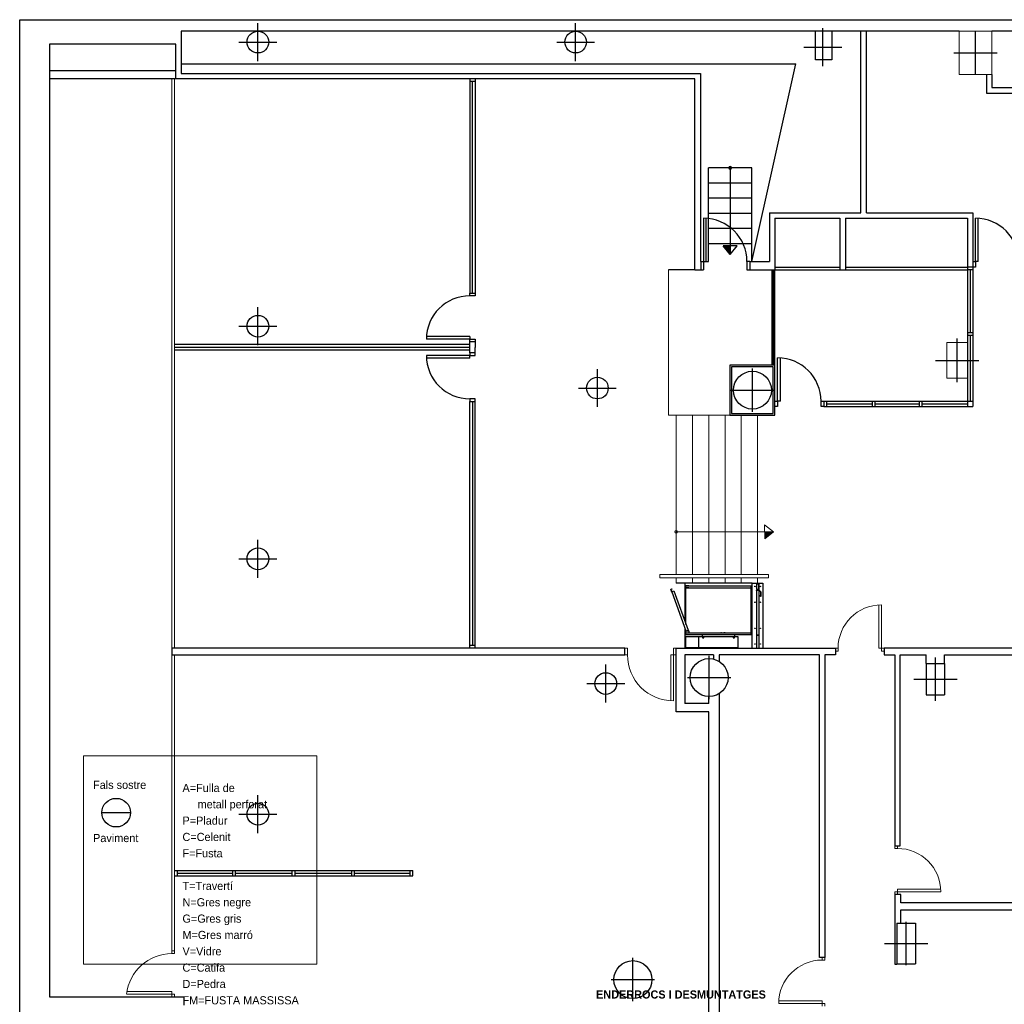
# Model space of a CAD drawing. Header units: metres. Extents: x -1 to 438, y -6 to 52.
# Tile 5 of 17: x 391 to 409, y 34 to 52. Entities that reach past the tile are written whole.
import ezdxf

# ---------------------------------------------------------------- set-up
doc = ezdxf.new("R2010")
doc.units = ezdxf.units.M
doc.linetypes.add('CONTINUA', pattern=[0])
for name, color, linetype, lineweight in [('LEGENDA ENDERROCS TEXT', 7, 'CONTINUA', 25), ('LEGENDA MATERIAL SOSTRE PAVIMENT ACTUAL', 7, 'CONTINUA', 25), ('PB MURS ACTUAL', 7, 'CONTINUA', 25)]:
    doc.layers.add(name, color=color, linetype=linetype, lineweight=lineweight)
doc.styles.add('Century Gothic', font='txt')

# ---------------------------------------------------------------- blocks, each defined once
blk = doc.blocks.new('OBJETO_COMPLEJO_9')
at = {"layer": 'PB MURS ACTUAL', "linetype": 'CONTINUA', "lineweight": 13, "transparency": 33554687}
for start, end in [(0, 180), (180, 0)]:
    blk.add_arc((403.256, 43.051), 0.025, start, end, dxfattribs=at)
blk = doc.blocks.new('OBJETO_COMPLEJO_10')
at = {"layer": 'PB MURS ACTUAL', "linetype": 'CONTINUA', "transparency": 33554687}
for start, end in [(90, 270), (270, 90)]:
    blk.add_arc((404.251, 49.759), 0.025, start, end, dxfattribs=at)

msp = doc.modelspace()

# ---------------------------------------------------------------- linework, layer by layer
at = {"layer": 'LEGENDA MATERIAL SOSTRE PAVIMENT ACTUAL', "color": 7, "linetype": 'CONTINUA', "lineweight": 25, "transparency": 33554687}
msp.add_line((392.662, 37.87), (393.19, 37.87), dxfattribs=at)
at = {"layer": 'LEGENDA MATERIAL SOSTRE PAVIMENT ACTUAL', "color": 52, "linetype": 'CONTINUA', "lineweight": 13, "transparency": 33554687}
msp.add_lwpolyline([(392.323, 38.915), (396.63, 38.915), (396.63, 35.079), (392.323, 35.079), (392.323, 38.915)], close=True, dxfattribs=at)
at = {"layer": 'LEGENDA MATERIAL SOSTRE PAVIMENT ACTUAL', "color": 7, "linetype": 'CONTINUA', "lineweight": 25, "transparency": 33554687}
msp.add_circle((392.926, 37.87), 0.264, dxfattribs=at)
at = {"layer": 'PB MURS ACTUAL', "transparency": 33554687}
for p, q in [((391.147, 12.84), (391.147, 52.493)), ((391.147, 52.493), (432.507, 52.493)), ((405.826, 52.281), (394.126, 52.281)), ((394.126, 52.281), (394.126, 51.501)), ((405.826, 51.751), (405.826, 52.281)), ((406.126, 52.281), (405.826, 52.281)), ((408.476, 52.281), (406.126, 52.281)), ((406.126, 52.281), (406.126, 51.751)), ((406.663, 48.931), (406.663, 52.281)), ((406.763, 48.931), (406.763, 52.281)), ((413.96, 52.281), (409.076, 52.281)), ((394.026, 52.041), (391.696, 52.041)), ((391.696, 52.041), (391.696, 34.471)), ((394.026, 51.401), (394.026, 52.041)), ((406.126, 51.751), (405.826, 51.751)), ((403.601, 51.401), (394.026, 51.401)), ((394.126, 51.501), (403.701, 51.501)), ((399.448, 51.401), (399.448, 47.451)), ((399.548, 51.401), (399.548, 47.451)), ((403.601, 47.881), (403.601, 51.401)), ((403.701, 51.501), (403.701, 48.031)), ((408.976, 51.481), (408.976, 51.141)), ((409.076, 51.481), (409.076, 51.241)), ((399.548, 51.351), (399.448, 51.351)), ((399.498, 47.451), (399.498, 51.351)), ((409.076, 51.241), (409.446, 51.241)), ((408.976, 51.141), (409.446, 51.141)), ((404.976, 48.931), (404.976, 48.031)), ((404.976, 48.931), (406.663, 48.931)), ((406.763, 48.931), (408.726, 48.931)), ((408.726, 48.931), (408.726, 48.031)), ((405.076, 48.831), (405.076, 47.881)), ((405.076, 48.831), (406.275, 48.831)), ((406.275, 48.831), (406.275, 47.881)), ((406.375, 48.831), (406.375, 47.881)), ((406.375, 48.831), (408.626, 48.831)), ((408.626, 48.831), (408.626, 48.031)), ((408.776, 48.031), (408.776, 48.831)), ((408.826, 48.031), (408.826, 48.829)), ((403.701, 48.031), (403.711, 48.031)), ((403.711, 48.031), (403.711, 47.881)), ((404.611, 48.031), (404.611, 47.881)), ((404.611, 48.031), (404.976, 48.031)), ((408.626, 48.031), (408.626, 45.357)), ((408.726, 48.031), (408.726, 45.357)), ((408.726, 48.031), (408.776, 48.031)), ((408.826, 48.031), (408.776, 48.031)), ((408.776, 48.031), (408.776, 47.931)), ((403.601, 47.881), (403.711, 47.881)), ((404.611, 47.881), (405.076, 47.881)), ((405.026, 46.121), (405.026, 47.881)), ((405.051, 46.121), (405.051, 47.881)), ((405.076, 47.931), (406.275, 47.931)), ((405.076, 47.881), (408.626, 47.881)), ((405.076, 46.121), (405.076, 47.881)), ((406.375, 47.931), (408.626, 47.931)), ((408.726, 47.931), (408.626, 47.931)), ((408.726, 47.881), (408.626, 47.881)), ((408.676, 47.881), (408.676, 46.719)), ((408.776, 47.931), (408.726, 47.931)), ((399.448, 47.401), (399.448, 47.451)), ((399.448, 47.451), (399.548, 47.451)), ((399.548, 47.401), (399.448, 47.401)), ((399.548, 47.451), (399.548, 47.401)), ((408.726, 46.719), (408.626, 46.719)), ((399.448, 46.501), (394.001, 46.501)), ((399.448, 46.601), (398.648, 46.601)), ((399.448, 46.651), (398.65, 46.651)), ((399.448, 46.651), (399.448, 46.601)), ((399.448, 46.551), (399.448, 46.601)), ((399.448, 46.601), (399.548, 46.601)), ((399.448, 46.501), (399.448, 46.551)), ((399.548, 46.551), (399.448, 46.551)), ((399.448, 46.351), (399.448, 46.501)), ((399.548, 46.601), (399.548, 46.551)), ((399.548, 46.551), (399.548, 46.451)), ((408.726, 46.669), (408.626, 46.669)), ((408.676, 46.669), (408.676, 45.457)), ((399.448, 46.447), (394.001, 46.447)), ((399.448, 46.401), (394.001, 46.401)), ((399.548, 46.351), (399.448, 46.351)), ((399.448, 46.351), (399.448, 46.301)), ((399.548, 46.351), (399.548, 46.451)), ((399.548, 46.301), (399.548, 46.351)), ((399.448, 46.301), (398.648, 46.301)), ((399.448, 46.251), (398.65, 46.251)), ((399.448, 46.251), (399.448, 46.301)), ((399.448, 46.301), (399.548, 46.301)), ((405.126, 45.457), (405.126, 46.257)), ((405.176, 45.457), (405.176, 46.255)), ((399.548, 45.501), (399.448, 45.501)), ((399.448, 45.501), (399.448, 45.451)), ((399.448, 40.901), (399.448, 45.451)), ((399.448, 45.451), (399.548, 45.451)), ((399.498, 45.451), (399.498, 40.951)), ((399.548, 45.451), (399.548, 45.501)), ((399.548, 40.901), (399.548, 45.451)), ((405.076, 45.457), (405.126, 45.457)), ((405.176, 45.457), (405.126, 45.457)), ((405.126, 45.457), (405.126, 45.357)), ((405.926, 45.357), (405.926, 45.457)), ((405.926, 45.457), (405.976, 45.457)), ((405.976, 45.457), (408.726, 45.457)), ((405.976, 45.457), (405.976, 45.357)), ((406.026, 45.457), (406.026, 45.357)), ((406.026, 45.407), (406.868, 45.407)), ((406.868, 45.457), (406.868, 45.357)), ((406.918, 45.457), (406.918, 45.357)), ((406.918, 45.407), (407.734, 45.407)), ((407.734, 45.457), (407.734, 45.357)), ((407.784, 45.457), (407.784, 45.357)), ((407.784, 45.407), (408.626, 45.407)), ((405.126, 45.357), (405.076, 45.357)), ((405.976, 45.357), (405.926, 45.357)), ((405.976, 45.357), (408.726, 45.357)), ((402.306, 40.901), (393.951, 40.901)), ((393.951, 40.901), (393.951, 40.781)), ((399.548, 40.951), (399.448, 40.951)), ((402.306, 40.781), (402.306, 40.901)), ((403.256, 39.731), (403.256, 40.901)), ((403.256, 40.901), (406.191, 40.901)), ((406.191, 40.901), (406.191, 40.781)), ((418.33, 40.901), (407.091, 40.901)), ((407.091, 40.901), (407.091, 40.781)), ((393.951, 40.781), (402.306, 40.781)), ((403.946, 40.781), (403.416, 40.781)), ((403.416, 40.781), (403.416, 39.881)), ((403.946, 40.781), (403.946, 40.701)), ((405.896, 40.781), (404.046, 40.781)), ((404.046, 40.781), (404.046, 40.659)), ((405.896, 35.201), (405.896, 40.781)), ((406.191, 40.781), (405.996, 40.781)), ((405.996, 40.781), (405.996, 35.201)), ((407.091, 40.781), (407.286, 40.781)), ((407.286, 40.781), (407.286, 37.26)), ((407.386, 37.26), (407.386, 40.781)), ((407.386, 40.781), (407.866, 40.781)), ((407.866, 40.621), (407.866, 40.781)), ((408.206, 40.781), (412.766, 40.781)), ((408.206, 40.621), (408.206, 40.781)), ((407.866, 40.621), (408.206, 40.621)), ((407.866, 40.621), (407.866, 40.041)), ((408.206, 40.621), (408.206, 40.041)), ((403.856, 39.881), (403.856, 40.011)), ((404.046, 40.063), (404.046, 28.221)), ((407.866, 40.041), (408.206, 40.041)), ((403.856, 39.881), (403.416, 39.881)), ((403.856, 39.731), (403.256, 39.731)), ((403.856, 28.221), (403.856, 39.731)), ((407.286, 37.26), (407.386, 37.26)), ((394.001, 36.803), (398.396, 36.803)), ((394.001, 36.703), (398.396, 36.703)), ((394.051, 36.803), (394.051, 36.703)), ((394.051, 36.753), (395.078, 36.753)), ((395.078, 36.703), (395.078, 36.803)), ((395.128, 36.703), (395.128, 36.803)), ((395.128, 36.753), (396.175, 36.753)), ((396.175, 36.703), (396.175, 36.803)), ((396.225, 36.703), (396.225, 36.803)), ((396.225, 36.753), (397.271, 36.753)), ((397.271, 36.703), (397.271, 36.803)), ((397.321, 36.703), (397.321, 36.803)), ((397.321, 36.753), (398.346, 36.753)), ((398.346, 36.703), (398.346, 36.803)), ((398.396, 36.703), (398.396, 36.803)), ((407.396, 36.36), (407.286, 36.36)), ((407.286, 36.36), (407.286, 35.079)), ((407.396, 36.21), (407.396, 36.36)), ((413.066, 36.21), (407.396, 36.21)), ((407.396, 35.831), (407.396, 36.08)), ((407.396, 36.08), (413.066, 36.08)), ((407.326, 35.831), (407.326, 35.081)), ((407.326, 35.831), (407.666, 35.831)), ((407.666, 35.831), (407.666, 35.081)), ((405.996, 35.201), (405.896, 35.201)), ((407.286, 35.079), (407.326, 35.079)), ((407.326, 35.081), (407.666, 35.081)), ((391.696, 34.471), (394.171, 34.471)), ((394.171, 34.471), (394.171, 34.321))]:
    msp.add_line(p, q, dxfattribs=at)
at = {"layer": 'PB MURS ACTUAL', "color": 180, "linetype": 'CONTINUA', "transparency": 33554687}
for p, q in [((395.541, 51.731), (395.541, 52.431)), ((401.401, 51.731), (401.401, 52.431)), ((405.962, 51.635), (405.962, 52.335)), ((408.776, 51.481), (408.776, 52.281)), ((395.191, 52.081), (395.891, 52.081)), ((401.051, 52.081), (401.751, 52.081)), ((405.612, 51.985), (406.312, 51.985)), ((408.376, 51.881), (409.176, 51.881)), ((395.541, 46.491), (395.541, 47.191)), ((395.191, 46.841), (395.891, 46.841)), ((408.436, 45.811), (408.436, 46.611)), ((408.036, 46.211), (408.836, 46.211)), ((401.801, 45.351), (401.801, 46.051)), ((404.661, 45.261), (404.661, 46.061)), ((401.451, 45.701), (402.151, 45.701)), ((404.261, 45.661), (405.061, 45.661)), ((395.541, 42.201), (395.541, 42.901)), ((395.191, 42.551), (395.891, 42.551)), ((403.155, 41.986), (403.176, 41.996)), ((403.174, 41.934), (403.155, 41.986)), ((403.177, 41.993), (403.159, 41.985)), ((403.159, 41.985), (403.174, 41.944)), ((403.174, 41.944), (403.211, 41.958)), ((403.176, 41.996), (403.177, 41.993)), ((403.211, 41.958), (403.475, 41.234)), ((404.656, 42.101), (403.256, 42.101)), ((403.416, 42.101), (403.416, 41.394)), ((403.436, 42.056), (403.486, 42.056)), ((403.436, 42.051), (403.436, 42.056)), ((403.436, 42.051), (404.636, 42.051)), ((403.436, 42.019), (403.436, 42.051)), ((403.436, 42.016), (403.436, 42.019)), ((403.436, 42.019), (404.636, 42.019)), ((403.486, 42.016), (403.436, 42.016)), ((403.436, 41.339), (403.436, 42.016)), ((403.486, 42.056), (403.486, 42.051)), ((403.486, 42.019), (403.486, 42.016)), ((404.636, 42.019), (404.636, 42.051)), ((404.636, 41.182), (404.636, 42.019)), ((404.656, 42.101), (404.856, 42.101)), ((404.656, 40.901), (404.656, 42.101)), ((404.735, 41.974), (404.735, 41.975)), ((404.735, 41.966), (404.735, 41.974)), ((404.737, 41.966), (404.735, 41.966)), ((404.737, 42.091), (404.736, 42.091)), ((404.736, 42.091), (404.736, 41.99)), ((404.736, 41.99), (404.747, 41.99)), ((404.737, 42.091), (404.737, 41.991)), ((404.737, 42.091), (404.777, 42.091)), ((404.737, 41.991), (404.777, 41.991)), ((404.776, 41.978), (404.737, 41.978)), ((404.737, 41.978), (404.737, 41.977)), ((404.778, 41.977), (404.737, 41.977)), ((404.737, 41.976), (404.777, 41.976)), ((404.737, 41.976), (404.777, 41.976)), ((404.737, 41.976), (404.737, 41.151)), ((404.778, 41.976), (404.737, 41.976)), ((404.737, 41.974), (404.737, 41.975)), ((404.747, 41.989), (404.747, 41.991)), ((404.747, 41.989), (404.777, 41.989)), ((404.754, 41.981), (404.754, 41.978)), ((404.754, 41.981), (404.777, 41.981)), ((404.762, 41.984), (404.758, 41.981)), ((404.769, 41.989), (404.762, 41.984)), ((404.762, 41.984), (404.762, 41.981)), ((404.769, 41.989), (404.769, 41.981)), ((404.77, 41.989), (404.769, 41.989)), ((404.773, 41.981), (404.773, 41.989)), ((404.773, 41.988), (404.773, 41.989)), ((404.773, 41.988), (404.776, 41.988)), ((404.776, 41.988), (404.776, 41.989)), ((404.777, 42.091), (404.777, 41.991)), ((404.779, 42.086), (404.777, 42.086)), ((404.779, 42.001), (404.777, 42.001)), ((404.777, 41.981), (404.777, 41.978)), ((404.777, 41.976), (404.777, 41.151)), ((404.778, 42.001), (404.778, 41.991)), ((404.778, 41.995), (404.779, 41.995)), ((404.778, 41.976), (404.813, 41.941)), ((404.779, 42.001), (404.779, 42.086)), ((404.779, 42.038), (404.781, 42.038)), ((404.779, 42.001), (404.779, 41.981)), ((404.78, 41.977), (404.814, 41.942)), ((404.781, 42.038), (404.781, 42.032)), ((404.781, 42.032), (404.781, 41.981)), ((404.783, 42.002), (404.781, 42.002)), ((404.781, 41.997), (404.783, 41.997)), ((404.783, 41.997), (404.783, 42.002)), ((404.856, 42.101), (404.856, 40.901)), ((403.174, 41.944), (403.436, 41.222)), ((403.177, 41.935), (403.174, 41.934)), ((404.813, 41.941), (404.813, 41.879)), ((404.813, 41.859), (404.813, 41.879)), ((404.815, 41.859), (404.813, 41.859)), ((404.815, 41.941), (404.815, 41.879)), ((404.815, 41.879), (404.815, 41.859)), ((403.416, 41.277), (403.416, 40.901)), ((403.441, 41.222), (403.475, 41.234)), ((403.474, 41.234), (403.474, 41.222)), ((403.431, 40.911), (403.431, 41.116)), ((403.431, 41.116), (403.671, 41.116)), ((403.436, 41.182), (403.436, 41.222)), ((403.436, 41.151), (403.436, 41.182)), ((404.636, 41.182), (403.436, 41.182)), ((404.636, 41.151), (403.436, 41.151)), ((403.441, 41.222), (403.486, 41.222)), ((403.486, 41.222), (403.486, 41.182)), ((403.671, 40.911), (403.671, 41.116)), ((403.671, 41.116), (403.741, 41.116)), ((403.736, 41.151), (403.736, 41.116)), ((403.741, 41.116), (403.741, 41.096)), ((403.741, 41.116), (403.766, 41.116)), ((403.741, 41.096), (403.766, 41.096)), ((403.766, 41.116), (404.306, 41.116)), ((403.766, 41.096), (403.766, 41.116)), ((404.016, 41.183), (404.016, 41.182)), ((404.036, 41.183), (404.016, 41.183)), ((404.02, 41.185), (404.026, 41.185)), ((404.02, 41.185), (404.02, 41.183)), ((404.026, 41.185), (404.031, 41.185)), ((404.026, 41.185), (404.026, 41.183)), ((404.031, 41.185), (404.031, 41.183)), ((404.036, 41.182), (404.036, 41.183)), ((404.077, 41.183), (404.077, 41.182)), ((404.096, 41.183), (404.077, 41.183)), ((404.081, 41.185), (404.081, 41.183)), ((404.092, 41.185), (404.081, 41.185)), ((404.092, 41.185), (404.092, 41.183)), ((404.096, 41.182), (404.096, 41.183)), ((404.131, 41.185), (404.131, 41.182)), ((404.161, 41.185), (404.131, 41.185)), ((404.161, 41.182), (404.161, 41.185)), ((404.306, 41.116), (404.306, 41.096)), ((404.306, 41.116), (404.331, 41.116)), ((404.306, 41.096), (404.331, 41.096)), ((404.331, 41.116), (404.391, 41.116)), ((404.331, 41.096), (404.331, 41.116)), ((404.336, 41.116), (404.336, 41.151)), ((404.391, 41.116), (404.391, 40.911)), ((404.636, 41.151), (404.636, 41.182)), ((404.736, 41.141), (404.736, 40.901)), ((404.737, 41.141), (404.736, 41.141)), ((404.737, 41.151), (404.777, 41.151)), ((404.737, 41.151), (404.777, 41.151)), ((404.737, 41.141), (404.777, 41.141)), ((404.737, 41.141), (404.737, 40.901)), ((404.737, 41.141), (404.777, 41.141)), ((404.759, 41.151), (404.759, 41.146)), ((404.759, 41.146), (404.774, 41.146)), ((404.759, 41.141), (404.759, 41.146)), ((404.759, 41.146), (404.774, 41.146)), ((404.774, 41.146), (404.774, 41.144)), ((404.774, 41.146), (404.774, 41.141)), ((404.774, 41.144), (404.776, 41.142)), ((404.776, 41.142), (404.78, 41.142)), ((404.784, 41.151), (404.777, 41.151)), ((404.777, 41.141), (404.777, 40.901)), ((404.777, 41.141), (404.784, 41.141)), ((404.78, 41.142), (404.784, 41.146)), ((404.784, 41.146), (404.784, 41.151)), ((404.784, 41.146), (404.784, 41.141)), ((403.671, 40.911), (403.431, 40.911)), ((404.391, 40.911), (403.671, 40.911)), ((403.863, 39.961), (403.863, 40.761)), ((408.036, 39.931), (408.036, 40.731)), ((401.956, 39.901), (401.956, 40.601)), ((403.463, 40.361), (404.263, 40.361)), ((407.636, 40.331), (408.436, 40.331)), ((401.606, 40.251), (402.306, 40.251)), ((395.541, 37.491), (395.541, 38.191)), ((395.191, 37.841), (395.891, 37.841)), ((407.496, 35.056), (407.496, 35.856)), ((407.096, 35.456), (407.896, 35.456)), ((402.456, 34.391), (402.456, 35.191)), ((402.056, 34.791), (402.856, 34.791))]:
    msp.add_line(p, q, dxfattribs=at)
at = {"layer": 'PB MURS ACTUAL', "linetype": 'CONTINUA', "lineweight": 13, "transparency": 33554687}
for p, q in [((408.476, 52.281), (408.476, 51.481)), ((409.076, 52.281), (408.476, 52.281)), ((409.076, 52.281), (409.076, 51.481)), ((393.951, 51.401), (393.951, 40.901)), ((394.001, 51.401), (394.001, 40.901)), ((408.476, 51.481), (409.076, 51.481)), ((408.246, 46.541), (408.246, 45.881)), ((408.626, 46.541), (408.246, 46.541)), ((408.626, 46.541), (408.626, 45.881)), ((408.626, 45.881), (408.246, 45.881)), ((403.256, 45.201), (403.256, 42.261)), ((403.556, 45.201), (403.556, 42.261)), ((403.856, 45.201), (403.856, 42.261)), ((404.156, 45.201), (404.156, 42.261)), ((404.456, 45.201), (404.456, 42.261)), ((404.756, 45.201), (404.756, 42.261)), ((403.256, 43.051), (405.047, 43.051)), ((404.885, 43.18), (404.887, 42.92)), ((405.047, 43.051), (404.885, 43.18)), ((405.047, 43.051), (404.887, 42.92)), ((402.956, 42.261), (404.956, 42.261)), ((402.956, 42.261), (402.956, 42.201)), ((402.956, 42.201), (404.956, 42.201)), ((403.256, 42.201), (403.256, 42.101)), ((403.256, 42.201), (403.256, 42.101)), ((403.556, 42.201), (403.556, 42.101)), ((403.856, 42.201), (403.856, 42.101)), ((404.156, 42.201), (404.156, 42.101)), ((404.456, 42.201), (404.456, 42.101)), ((404.756, 42.201), (404.756, 42.101)), ((404.956, 42.261), (404.956, 42.201)), ((406.991, 40.901), (406.991, 41.701)), ((407.041, 40.851), (407.041, 41.701)), ((402.356, 40.901), (402.306, 40.901)), ((402.356, 40.781), (402.356, 40.901)), ((403.206, 39.931), (403.206, 40.901)), ((403.256, 40.901), (403.206, 40.901)), ((406.191, 40.901), (406.241, 40.901)), ((406.241, 40.851), (406.241, 40.901)), ((406.991, 40.901), (407.091, 40.901)), ((393.951, 40.781), (393.951, 35.321)), ((394.001, 40.781), (394.001, 35.321)), ((402.306, 40.781), (402.356, 40.781)), ((403.156, 39.932), (403.156, 40.781)), ((403.156, 40.781), (403.256, 40.781)), ((406.191, 40.851), (406.241, 40.851)), ((407.041, 40.851), (407.091, 40.851)), ((407.286, 37.21), (407.286, 37.26)), ((407.336, 37.21), (407.336, 37.26)), ((407.286, 37.21), (407.336, 37.21)), ((407.286, 36.41), (408.136, 36.41)), ((407.286, 36.36), (407.286, 36.41)), ((407.336, 36.46), (408.136, 36.46)), ((407.336, 36.36), (407.336, 36.46)), ((393.951, 35.321), (393.951, 35.271)), ((394.001, 35.321), (393.951, 35.321)), ((394.001, 35.271), (393.951, 35.271)), ((394.001, 35.321), (394.001, 35.271)), ((405.946, 35.151), (405.946, 35.201)), ((405.946, 35.151), (405.996, 35.151)), ((405.996, 35.151), (405.996, 35.201)), ((393.951, 34.521), (393.12, 34.521)), ((393.951, 34.571), (393.127, 34.571)), ((393.951, 34.571), (393.951, 34.521)), ((393.951, 34.521), (393.951, 34.471)), ((393.951, 34.521), (394.001, 34.521)), ((394.001, 34.521), (394.001, 34.471)), ((405.146, 34.351), (405.996, 34.351)), ((405.148, 34.401), (405.946, 34.401)), ((405.946, 34.301), (405.946, 34.401)), ((405.996, 34.301), (405.996, 34.351))]:
    msp.add_line(p, q, dxfattribs=at)
at = {"layer": 'PB MURS ACTUAL', "color": 180, "transparency": 33554687}
for p, q in [((394.126, 51.681), (405.46, 51.681)), ((404.651, 48.031), (405.46, 51.681)), ((394.026, 51.551), (391.696, 51.551)), ((394.026, 51.401), (391.696, 51.401)), ((403.601, 47.881), (403.111, 47.881)), ((405.076, 46.121), (404.246, 46.121)), ((404.246, 46.121), (404.246, 45.201)), ((405.046, 46.091), (404.276, 46.091)), ((404.276, 46.091), (404.276, 45.231)), ((405.046, 45.231), (405.046, 46.091)), ((405.076, 45.201), (405.076, 46.121)), ((404.276, 45.231), (405.046, 45.231)), ((404.246, 45.201), (405.076, 45.201))]:
    msp.add_line(p, q, dxfattribs=at)
at = {"layer": 'PB MURS ACTUAL', "linetype": 'CONTINUA', "transparency": 33554687}
for p, q in [((404.651, 49.759), (403.851, 49.759)), ((403.851, 48.031), (403.851, 49.759)), ((404.251, 49.759), (404.251, 48.161)), ((404.651, 48.031), (404.651, 49.759)), ((404.651, 49.479), (403.851, 49.479)), ((404.651, 49.199), (403.851, 49.199)), ((404.651, 48.919), (403.851, 48.919)), ((403.761, 48.831), (403.761, 47.881)), ((403.811, 48.031), (403.811, 48.829)), ((404.651, 48.641), (403.851, 48.641)), ((404.651, 48.361), (403.851, 48.361)), ((404.38, 48.323), (404.12, 48.321)), ((404.251, 48.161), (404.12, 48.321)), ((404.251, 48.161), (404.38, 48.323)), ((403.711, 48.031), (403.811, 48.031)), ((403.811, 48.031), (403.851, 48.031)), ((404.611, 48.031), (404.561, 48.031)), ((404.561, 48.031), (404.561, 47.881)), ((403.711, 47.881), (403.761, 47.881)), ((404.561, 47.881), (404.611, 47.881))]:
    msp.add_line(p, q, dxfattribs=at)
at = {"layer": 'PB MURS ACTUAL', "color": 180, "linetype": 'CONTINUA', "lineweight": 13, "transparency": 33554687}
for p, q in [((403.111, 45.201), (403.111, 47.881)), ((404.246, 45.201), (403.111, 45.201))]:
    msp.add_line(p, q, dxfattribs=at)
at = {"layer": 'PB MURS ACTUAL', "transparency": 33554687}
for centre, radius in [((395.541, 52.081), 0.2), ((401.401, 52.081), 0.2), ((395.541, 46.841), 0.2), ((404.661, 45.661), 0.35), ((401.801, 45.701), 0.2), ((395.541, 42.551), 0.2), ((403.863, 40.361), 0.35), ((401.956, 40.251), 0.2), ((395.541, 37.841), 0.2), ((402.456, 34.791), 0.35)]:
    msp.add_circle(centre, radius, dxfattribs=at)
at = {"layer": 'PB MURS ACTUAL', "color": 180, "linetype": 'CONTINUA', "transparency": 33554687}
for centre, radius in [((404.706, 42.041), 0.004), ((404.806, 42.041), 0.004), ((404.706, 41.751), 0.004), ((404.806, 41.751), 0.004), ((404.706, 41.271), 0.004), ((404.806, 41.271), 0.004), ((404.779, 41.146), 0.0015), ((404.706, 40.981), 0.004), ((404.806, 40.981), 0.004)]:
    msp.add_circle(centre, radius, dxfattribs=at)
at = {"layer": 'PB MURS ACTUAL', "linetype": 'CONTINUA', "transparency": 33554687}
for centre, radius, start, end in [((403.761, 48.031), 0.8, 0, 90), ((412.374, 48.501), 8.249, 181.2492, 181.3016), ((412.374, 48.501), 8.239, 181.2502, 181.3903), ((412.374, 48.501), 8.229, 181.2512, 181.4794), ((412.374, 48.501), 8.219, 181.2522, 181.5689), ((412.374, 48.501), 8.209, 181.2532, 181.6588), ((412.374, 48.501), 8.199, 181.2542, 181.7491), ((412.374, 48.501), 8.189, 181.2553, 181.8398), ((412.374, 48.501), 8.179, 181.2563, 181.9309), ((412.374, 48.501), 8.169, 181.2573, 182.0224), ((412.374, 48.501), 8.159, 181.2583, 182.1144), ((412.374, 48.501), 8.149, 181.2593, 182.2068), ((412.374, 48.501), 8.139, 181.2603, 182.2995)]:
    msp.add_arc(centre, radius, start, end, dxfattribs=at)
at = {"layer": 'PB MURS ACTUAL', "transparency": 33554687}
for centre, start, end in [((408.776, 48.031), 0, 90), ((399.448, 46.601), 90, 180), ((399.448, 46.301), 180, 270), ((405.126, 45.457), 0, 90)]:
    msp.add_arc(centre, 0.8, start, end, dxfattribs=at)
at = {"layer": 'PB MURS ACTUAL', "linetype": 'CONTINUA', "lineweight": 13, "transparency": 33554687}
for centre, radius, start, end in [((404.707, 51.173), 8.139, 271.2604, 272.2995), ((404.707, 51.173), 8.149, 271.2593, 272.2068), ((404.707, 51.173), 8.159, 271.2583, 272.1144), ((404.707, 51.173), 8.169, 271.2573, 272.0224), ((404.707, 51.173), 8.179, 271.2563, 271.9309), ((404.707, 51.173), 8.189, 271.2553, 271.8398), ((404.707, 51.173), 8.199, 271.2542, 271.7491), ((404.707, 51.173), 8.209, 271.2532, 271.6588), ((404.707, 51.173), 8.219, 271.2522, 271.5689), ((404.707, 51.173), 8.229, 271.2512, 271.4794), ((404.707, 51.173), 8.239, 271.2502, 271.3903), ((404.707, 51.173), 8.249, 271.2492, 271.3016), ((407.041, 40.901), 0.8, 90, 180), ((403.206, 40.781), 0.85, 180, 270), ((407.336, 36.41), 0.8, 0, 90), ((393.951, 34.435), 0.836, 90, 174.12), ((405.946, 34.351), 0.8, 90, 180)]:
    msp.add_arc(centre, radius, start, end, dxfattribs=at)
at = {"layer": 'PB MURS ACTUAL', "color": 180, "linetype": 'CONTINUA', "transparency": 33554687}
for centre, radius, start, end in [((404.737, 41.975), 0.00191, 90, 180), ((404.737, 41.975), 0.00041, 90, 180), ((404.776, 41.981), 0.003, 270, 0), ((404.777, 41.991), 0.00191, 270, 0), ((404.778, 41.975), 0.00191, 45, 90), ((404.778, 41.975), 0.00041, 45, 90), ((404.776, 41.981), 0.0055, 307.3798, 0), ((404.813, 41.941), 0.00041, 0, 45), ((404.813, 41.941), 0.00191, 0, 45)]:
    msp.add_arc(centre, radius, start, end, dxfattribs=at)

# ---------------------------------------------------------------- block references
at = {"layer": 'PB MURS ACTUAL', "linetype": 'CONTINUA', "transparency": 33554687}
msp.add_blockref('OBJETO_COMPLEJO_10', (0, 0), dxfattribs=at)
at = {"layer": 'PB MURS ACTUAL', "linetype": 'CONTINUA', "lineweight": 13, "transparency": 33554687}
msp.add_blockref('OBJETO_COMPLEJO_9', (0, 0), dxfattribs=at)

# ---------------------------------------------------------------- texts
at = {"layer": 'LEGENDA ENDERROCS TEXT', "color": 7, "linetype": 'CONTINUA', "lineweight": 25, "transparency": 33554687, "insert": (401.778, 34.44), "char_height": 0.15, "width": 3.0025, "attachment_point": 7, "style": 'Century Gothic'}
msp.add_mtext('\\A1;{\\fCentury Gothic|i0|b1;\\H0.150000;\\W1.000000;\\C7;ENDERROCS I DESMUNTATGES}\\P', dxfattribs=at)
at = {"layer": 'LEGENDA MATERIAL SOSTRE PAVIMENT ACTUAL', "color": 7, "linetype": 'CONTINUA', "lineweight": 25, "transparency": 33554687, "char_height": 0.15, "attachment_point": 7, "style": 'Century Gothic'}
for s, insert, width in [('Fals\\~sostre', (392.5, 38.305), 1.065), ('Paviment', (392.5, 37.325), 1.025)]:
    msp.add_mtext(s, dxfattribs=dict(at, insert=insert, width=width))
at = {"layer": 'LEGENDA MATERIAL SOSTRE PAVIMENT ACTUAL', "color": 7, "linetype": 'CONTINUA', "lineweight": 25, "transparency": 33554687, "insert": (394.149, 38.401), "char_height": 0.15, "width": 2.2575, "attachment_point": 1, "line_spacing_factor": 1.204819, "style": 'Century Gothic'}
msp.add_mtext('\\A1;{\\fCentury Gothic|i0|b0;\\H0.150000;\\W1.000000;\\C7;A=Fulla de }\\P{\\fCentury Gothic|i0|b0;\\H0.150000;\\W1.000000;\\C7;     metall perforat}\\P{\\fCentury Gothic|i0|b0;\\H0.150000;\\W1.000000;\\C7;P=Pladur}\\P{\\fCentury Gothic|i0|b0;\\H0.150000;\\W1.000000;\\C7;C=Celenit}\\P{\\fCentury Gothic|i0|b0;\\H0.150000;\\W1.000000;\\C7;F=Fusta}\\P}\\P{\\fCentury Gothic|i0|b0;\\H0.150000;\\W1.000000;\\C7;T=Travertí}\\P{\\fCentury Gothic|i0|b0;\\H0.150000;\\W1.000000;\\C7;N=Gres negre}\\P{\\fCentury Gothic|i0|b0;\\H0.150000;\\W1.000000;\\C7;G=Gres gris}\\P{\\fCentury Gothic|i0|b0;\\H0.150000;\\W1.000000;\\C7;M=Gres marró}\\P{\\fCentury Gothic|i0|b0;\\H0.150000;\\W1.000000;\\C7;V=Vidre}\\P{\\fCentury Gothic|i0|b0;\\H0.150000;\\W1.000000;\\C7;C=Catifa}\\P{\\fCentury Gothic|i0|b0;\\H0.150000;\\W1.000000;\\C7;D=Pedra}\\P{\\fCentury Gothic|i0|b0;\\H0.150000;\\W1.000000;\\C7;FM=FUSTA MASSISSA}\\P{\\fCentury Gothic|i0|b0;\\H0.150000;\\W1.000000;\\C7;FP=Parqué multicapa}\\P{\\fCentury Gothic|i0|b0;\\H0.150000;\\W1.000000;\\C7;FA=Forbo Allura Flex}\\P{\\fCentury Gothic|i0|b0;\\H0.150000;\\W1.000000;\\C7;IL=Interface Level Set}\\P', dxfattribs=at)

doc.saveas('drawing.dxf')
